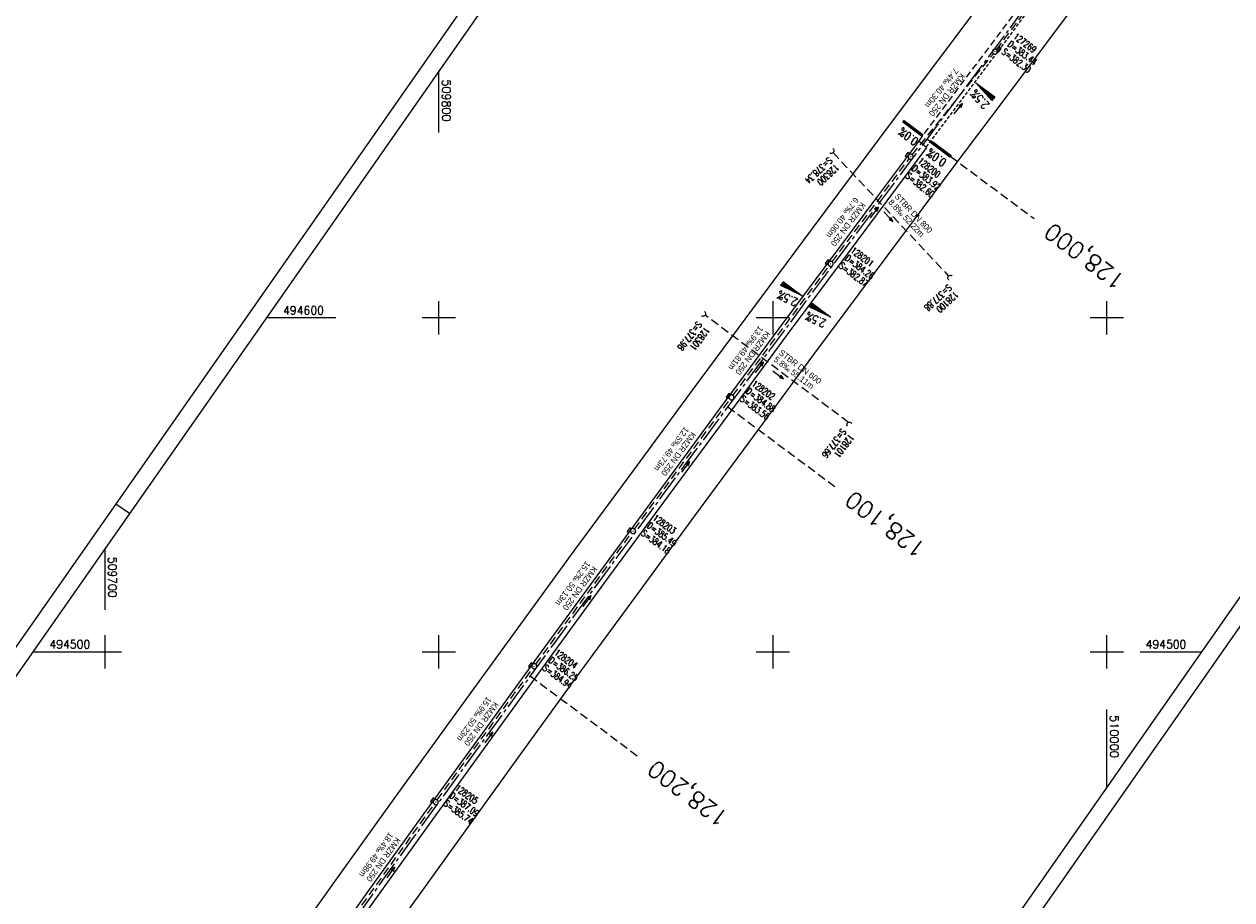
# Model space of a CAD drawing. Extents: x 509491 to 510385, y 494071 to 495171.
# Tile 4 of 9: x 509676 to 510037, y 494426 to 494688. Entities that reach past the tile are written whole.
import ezdxf
from ezdxf.enums import TextEntityAlignment as Align

# ---------------------------------------------------------------- set-up
doc = ezdxf.new("R2010")
doc.units = 0
doc.header["$LTSCALE"] = 10
doc.header["$MEASUREMENT"] = 0
for name, pattern in [('ACHSE', [5.5, 4, -0.5, 0.5, -0.5]), ('LT00', [0]), ('LT11', [0.3, 0.2, -0.1]), ('LT17', [0.15, 0.1, -0.05]), ('STRICHLINIE2', [0.375, 0.25, -0.125])]:
    doc.linetypes.add(name, pattern=pattern)
doc.layers.get('0').update_dxf_attribs({"linetype": 'LT00'})
for name, color, linetype in [('-BESCH', 7, 'STRICHLINIE2'), ('-BKAN001', 140, 'LT00'), ('-BSCH001', 5, 'LT00'), ('-Halt-Pfeil', 4, 'Continuous'), ('A-TEXT-KILOMETER', 30, 'LT17'), ('AX-020', 250, 'ACHSE'), ('MITTELSUE_L', 250, 'LT11'), ('QUER_OST', 11, 'LT00'), ('QUER_WEST', 11, 'LT00'), ('RAHMEN', 250, 'Continuous'), ('SCHLITZRINNE-KATASTER', 182, 'LT17'), ('V_BFBR_BAB', 250, 'LT00'), ('V_KA_PRUF', 182, 'LT00'), ('V_MSUE', 1, 'LT00'), ('V_PARK_MS', 1, 'LT00'), ('V_RASTER', 250, 'LT00'), ('V_SINKK', 182, 'LT00'), ('V_UK_DURCH', 182, 'LT00')]:
    doc.layers.add(name, color=color, linetype=linetype)
doc.styles.add('Haltungsbeschriftung', font='ARIAL.TTF', dxfattribs={"width": 0.75})
doc.styles.add('Kilometrierung', font='romans.shx')
doc.styles.add('ROMANS', font='romans.shx', dxfattribs={"width": 0.8})
doc.styles.add('schachtbeschriftung', font='romans.shx', dxfattribs={"height": 2})
doc.styles.get("Standard").update_dxf_attribs({"font": 'romans.shx', "width": 0.8})

# ---------------------------------------------------------------- blocks, each defined once
blk = doc.blocks.new('SYMB1107')
at = {"color": 0, "linetype": 'ByBlock'}
for points in [[(-0.2, 0), (-0.196157, 0.039018), (-0.184776, 0.076537), (-0.166294, 0.111114), (-0.141421, 0.141421), (-0.111114, 0.166294), (-0.076537, 0.184776), (-0.039018, 0.196157), (0, 0.2)], [(0, 0.2), (0.039018, 0.196157), (0.076537, 0.184776), (0.111114, 0.166294), (0.141421, 0.141421), (0.166294, 0.111114), (0.184776, 0.076537), (0.196157, 0.039018), (0.2, 0)]]:
    blk.add_lwpolyline(points, dxfattribs=at)
blk = doc.blocks.new('SYMB0003')
at = {"color": 0, "linetype": 'ByBlock'}
for p, q in [((-0.015712, 0), (0.010166, 0.012015)), ((0, -0.021257), (-0.015712, 0)), ((0.010166, 0.012015), (0, -0.021257))]:
    blk.add_line(p, q, dxfattribs=at)
for points in [[(-0.031395, 0.499013), (-0.093691, 0.491144), (-0.154509, 0.475528), (-0.21289, 0.452414), (-0.267913, 0.422164), (-0.318712, 0.385257), (-0.364484, 0.342274), (-0.404509, 0.293893), (-0.438154, 0.240877), (-0.464888, 0.184062), (-0.484292, 0.124345), (-0.496058, 0.062667), (-0.5, 0)], [(-0.5, 0), (-0.496058, -0.062667), (-0.484292, -0.124345), (-0.464888, -0.184062), (-0.438154, -0.240877), (-0.404509, -0.293893), (-0.364485, -0.342274), (-0.318712, -0.385257), (-0.267914, -0.422164), (-0.21289, -0.452414), (-0.154509, -0.475529), (-0.093691, -0.491144), (-0.031395, -0.499014), (0.031395, -0.499014)], [(0.5, 0), (0.496057, 0.062667), (0.484292, 0.124345), (0.464888, 0.184062), (0.438153, 0.240877), (0.404509, 0.293893), (0.364484, 0.342274), (0.318712, 0.385257), (0.267913, 0.422164), (0.21289, 0.452414), (0.154509, 0.475528), (0.093691, 0.491144), (0.031395, 0.499013), (-0.031395, 0.499013)], [(0.031395, -0.499014), (0.093691, -0.491144), (0.154509, -0.475529), (0.21289, -0.452414), (0.267914, -0.422164), (0.318712, -0.385257), (0.364485, -0.342274), (0.404509, -0.293893), (0.438154, -0.240877), (0.464889, -0.184062), (0.484292, -0.124345), (0.496058, -0.062667), (0.5, 0)]]:
    blk.add_lwpolyline(points, dxfattribs=at)
blk = doc.blocks.new('SYMB0011')
at = {"color": 0, "linetype": 'ByBlock'}
for p, q in [((0.5, 0), (-0.5, 0)), ((0, 0.5), (0, -0.5))]:
    blk.add_line(p, q, dxfattribs=at)
blk = doc.blocks.new('SYMB0652')
at = {"color": 0, "linetype": 'ByBlock'}
blk.add_lwpolyline([(-0.15, -0.075), (0.15, -0.075), (0.15, 0.075), (-0.15, 0.075), (-0.15, -0.075)], dxfattribs=at)
blk = doc.blocks.new('SYMB0070')
at = {"color": 0, "linetype": 'ByBlock'}
for p, q in [((-0.5, 0), (0.2, 0)), ((0.5, 0), (0.2, 0.1)), ((0.2, 0.1), (0.2, 0)), ((0.468, 0), (0.21, 0.086)), ((0.21, 0.086), (0.21, -0.086)), ((0.21, -0.086), (0.468, 0)), ((0.22, -0.072), (0.437, 0)), ((0.23, -0.058), (0.405, 0)), ((0.24, -0.045), (0.374, 0)), ((0.342, 0), (0.25, 0.031)), ((0.25, 0.031), (0.25, -0.031)), ((0.25, -0.031), (0.342, 0)), ((0.26, -0.017), (0.31, 0)), ((0.27, -0.003), (0.279, 0))]:
    blk.add_line(p, q, dxfattribs=at)
for points in [[(0.2, 0), (0.2, -0.1), (0.5, 0)], [(0.437, 0), (0.22, 0.072), (0.22, -0.072)], [(0.405, 0), (0.23, 0.058), (0.23, -0.058)], [(0.374, 0), (0.24, 0.045), (0.24, -0.045)], [(0.31, 0), (0.26, 0.017), (0.26, -0.017)], [(0.279, 0), (0.27, 0.003), (0.27, -0.003)]]:
    blk.add_lwpolyline(points, dxfattribs=at)
blk = doc.blocks.new('A$C40831457')
at = {"layer": 'QUER_OST'}
for p, q in [((0.09, 0.395), (0.011, 0.397)), ((0.011, 0.367), (0.084, 0.365)), ((0.012, 0.427), (0.097, 0.424)), ((0.104, 0.454), (0.013, 0.457)), ((0.014, 0.487), (0.111, 0.484)), ((0.118, 0.514), (0.015, 0.517)), ((0.016, 0.547), (0.125, 0.544)), ((0.132, 0.574), (0.017, 0.577)), ((0.145, 0.633), (0.018, 0.637)), ((0.018, 0.607), (0.139, 0.603)), ((0.019, 0.667), (0.152, 0.663)), ((0.159, 0.693), (0.02, 0.697)), ((0, 0.007), (0.001, 0.007)), ((0.008, 0.037), (0.001, 0.037)), ((0.002, 0.067), (0.015, 0.067)), ((0.022, 0.096), (0.003, 0.097)), ((0.035, 0.156), (0.004, 0.157)), ((0.004, 0.127), (0.029, 0.126)), ((0.005, 0.187), (0.042, 0.186)), ((0.049, 0.216), (0.006, 0.217)), ((0.007, 0.247), (0.056, 0.246)), ((0.063, 0.275), (0.008, 0.277)), ((0.009, 0.307), (0.07, 0.305)), ((0.077, 0.335), (0.01, 0.337))]:
    blk.add_line(p, q, dxfattribs=at)
blk.add_lwpolyline([(0.16, 0.698), (0, 0.002), (0.02, 0.702), (0.16, 0.698)], dxfattribs=at)
at = {"layer": 'QUER_OST', "style": 'ROMANS', "width": 0.8}
blk.add_text('2.5%', height=0.25, rotation=257.0274, dxfattribs=at).set_placement((0.289, 0.715))

msp = doc.modelspace()

# ---------------------------------------------------------------- linework, layer by layer
at = {"layer": '-BESCH'}
for p, q in [((509966.94, 494680.31), (509995.93, 494718.89)), ((509941.75, 494648.85), (509966.02, 494679.13)), ((509917.76, 494616.77), (509940.83, 494647.67)), ((509918.02, 494649.48), (509952.64, 494612.54)), ((509888.05, 494576.78), (509916.87, 494615.56)), ((509922.65, 494568.7), (509879.69, 494600.78)), ((509858.56, 494536.74), (509887.16, 494575.58)), ((509829, 494496.25), (509857.67, 494535.53)), ((509799.49, 494455.6), (509828.11, 494495.04)), ((509770.41, 494414.95), (509798.62, 494454.38))]:
    msp.add_line(p, q, dxfattribs=at)
at = {"layer": 'A-TEXT-KILOMETER', "ltscale": 2.5}
for p, q in [((509946.13, 494653.63), (509947.57, 494652.56)), ((509953.18, 494648.38), (509978.21, 494629.75)), ((509886.47, 494573.38), (509918.56, 494549.49)), ((509827.33, 494492.74), (509859.42, 494468.85))]:
    msp.add_line(p, q, dxfattribs=at)
at = {"layer": 'AX-020', "ltscale": 0.2, "flags": 128}
msp.add_lwpolyline([(510253.44, 495062.59), (510251.34, 495059.76), (510242.1, 495047.33), (510232.85, 495034.9), (510223.59, 495022.48), (510214.32, 495010.07), (510205.04, 494997.66), (510195.75, 494985.26), (510186.46, 494972.87), (510177.16, 494960.48), (510167.85, 494948.09), (510158.54, 494935.71), (510149.22, 494923.33), (510139.9, 494910.96), (510130.58, 494898.59), (510121.25, 494886.22), (510111.92, 494873.85), (510093.26, 494849.12), (510080.64, 494832.41), (510059.08, 494803.86), (510048.31, 494789.58), (510037.53, 494775.3), (510026.76, 494761.01), (510016, 494746.73), (510005.24, 494732.44), (509994.49, 494718.14), (509983.74, 494703.84), (509973, 494689.53), (509962.27, 494675.22), (509951.56, 494660.9), (509940.85, 494646.57), (509930.15, 494632.23), (509919.47, 494617.88), (509908.8, 494603.52), (509898.14, 494589.15), (509887.5, 494574.77), (509876.88, 494560.38), (509866.27, 494545.97), (509855.69, 494531.56), (509845.12, 494517.12), (509834.57, 494502.68), (509824.04, 494488.21), (509813.53, 494473.73), (509803.05, 494459.24), (509792.59, 494444.73), (509782.16, 494430.2), (509771.75, 494415.65), (509761.37, 494401.08), (509751.01, 494386.49), (509740.69, 494371.89), (509730.39, 494357.26), (509720.13, 494342.61), (509709.89, 494327.94), (509703.36, 494318.53)], dxfattribs=at)
at = {"layer": 'MITTELSUE_L', "flags": 128}
msp.add_lwpolyline([(509943.66, 494652.83), (509958.7, 494672.95), (509976.67, 494696.89), (509994.73, 494720.91), (510009.76, 494740.9), (510024.71, 494760.77)], dxfattribs=at)
at = {"layer": 'QUER_OST'}
for p, q in [((509947.82, 494652.81), (509947.4, 494652.25)), ((509947.64, 494652.07), (509948.06, 494652.63)), ((509948.3, 494652.45), (509947.88, 494651.89)), ((509948.12, 494651.71), (509948.54, 494652.27)), ((509948.78, 494652.09), (509948.36, 494651.53)), ((509948.6, 494651.35), (509949.02, 494651.91)), ((509949.26, 494651.73), (509948.84, 494651.17)), ((509949.08, 494650.99), (509949.5, 494651.55)), ((509949.74, 494651.37), (509949.32, 494650.81)), ((509949.56, 494650.63), (509949.98, 494651.19)), ((509950.22, 494651.01), (509949.8, 494650.45)), ((509950.04, 494650.27), (509950.46, 494650.83)), ((509950.7, 494650.65), (509950.28, 494650.09)), ((509950.52, 494649.91), (509950.94, 494650.47)), ((509951.18, 494650.29), (509950.76, 494649.73)), ((509951, 494649.55), (509951.42, 494650.12)), ((509951.66, 494649.94), (509951.24, 494649.37)), ((509951.48, 494649.2), (509951.9, 494649.76)), ((509952.14, 494649.58), (509951.72, 494649.02)), ((509951.96, 494648.84), (509952.38, 494649.4)), ((509952.62, 494649.22), (509952.2, 494648.66)), ((509952.44, 494648.48), (509952.86, 494649.04)), ((509953.1, 494648.86), (509952.68, 494648.3)), ((509952.92, 494648.12), (509953.34, 494648.68)), ((509911.76, 494604.41), (509910.93, 494603.3)), ((509911.2, 494603.17), (509912, 494604.23)), ((509912.24, 494604.05), (509911.48, 494603.04)), ((509911.76, 494602.91), (509912.48, 494603.88)), ((509912.72, 494603.7), (509912.03, 494602.77)), ((509912.31, 494602.64), (509912.96, 494603.52)), ((509913.2, 494603.34), (509912.58, 494602.51)), ((509912.86, 494602.38), (509913.44, 494603.16)), ((509913.68, 494602.98), (509913.14, 494602.25)), ((509913.41, 494602.12), (509913.92, 494602.8)), ((509914.16, 494602.62), (509913.69, 494601.99)), ((509913.96, 494601.85), (509914.4, 494602.44)), ((509914.64, 494602.26), (509914.24, 494601.72)), ((509914.52, 494601.59), (509914.88, 494602.08)), ((509915.12, 494601.9), (509914.79, 494601.46)), ((509915.07, 494601.33), (509915.36, 494601.72)), ((509915.6, 494601.54), (509915.35, 494601.2)), ((509915.62, 494601.06), (509915.84, 494601.36)), ((509916.08, 494601.18), (509915.9, 494600.93)), ((509916.17, 494600.8), (509916.32, 494601)), ((509916.56, 494600.82), (509916.45, 494600.67)), ((509916.73, 494600.54), (509916.81, 494600.64)), ((509917.05, 494600.46), (509917, 494600.41)), ((509917.28, 494600.28), (509917.29, 494600.28))]:
    msp.add_line(p, q, dxfattribs=at)
for points in [[(509947.36, 494652.28), (509947.78, 494652.84), (509953.38, 494648.65), (509952.96, 494648.09), (509947.36, 494652.28)], [(509910.88, 494603.32), (509911.72, 494604.44), (509917.33, 494600.25), (509910.88, 494603.32)]]:
    msp.add_lwpolyline(points, dxfattribs=at)
at = {"layer": 'QUER_WEST'}
for p, q in [((509939.35, 494659.13), (509938.93, 494658.57)), ((509939.17, 494658.39), (509939.59, 494658.96)), ((509939.83, 494658.78), (509939.41, 494658.21)), ((509939.65, 494658.04), (509940.07, 494658.6)), ((509940.31, 494658.42), (509939.89, 494657.86)), ((509940.13, 494657.68), (509940.55, 494658.24)), ((509940.79, 494658.06), (509940.37, 494657.5)), ((509940.61, 494657.32), (509941.03, 494657.88)), ((509941.27, 494657.7), (509940.85, 494657.14)), ((509941.09, 494656.96), (509941.51, 494657.52)), ((509941.75, 494657.34), (509941.33, 494656.78)), ((509941.57, 494656.6), (509941.99, 494657.16)), ((509942.23, 494656.98), (509941.81, 494656.42)), ((509942.05, 494656.24), (509942.47, 494656.8)), ((509942.71, 494656.62), (509942.29, 494656.06)), ((509942.54, 494655.88), (509942.95, 494656.44)), ((509943.19, 494656.26), (509942.78, 494655.7)), ((509943.02, 494655.52), (509943.43, 494656.08)), ((509943.68, 494655.9), (509943.26, 494655.34)), ((509943.5, 494655.16), (509943.92, 494655.72)), ((509944.16, 494655.54), (509943.74, 494654.98)), ((509943.98, 494654.8), (509944.4, 494655.36)), ((509944.64, 494655.18), (509944.22, 494654.62)), ((509944.46, 494654.44), (509944.88, 494655)), ((509903.22, 494610.8), (509902.38, 494609.68)), ((509902.66, 494609.55), (509903.46, 494610.62)), ((509903.7, 494610.44), (509902.94, 494609.42)), ((509903.21, 494609.29), (509903.94, 494610.26)), ((509904.18, 494610.08), (509903.49, 494609.16)), ((509903.76, 494609.03), (509904.42, 494609.9)), ((509904.66, 494609.72), (509904.04, 494608.9)), ((509904.32, 494608.76), (509904.9, 494609.54)), ((509905.14, 494609.36), (509904.59, 494608.63)), ((509904.87, 494608.5), (509905.38, 494609.18)), ((509905.62, 494609), (509905.15, 494608.37)), ((509905.42, 494608.24), (509905.86, 494608.82)), ((509906.1, 494608.64), (509905.7, 494608.11)), ((509905.97, 494607.97), (509906.34, 494608.46)), ((509906.58, 494608.28), (509906.25, 494607.84)), ((509906.53, 494607.71), (509906.82, 494608.1)), ((509907.06, 494607.92), (509906.8, 494607.58)), ((509907.08, 494607.45), (509907.3, 494607.74)), ((509907.54, 494607.57), (509907.36, 494607.32)), ((509907.63, 494607.19), (509907.78, 494607.39)), ((509908.02, 494607.21), (509907.91, 494607.05)), ((509908.18, 494606.92), (509908.26, 494607.03)), ((509908.5, 494606.85), (509908.46, 494606.79)), ((509908.74, 494606.66), (509908.74, 494606.67))]:
    msp.add_line(p, q, dxfattribs=at)
for points in [[(509938.89, 494658.6), (509939.31, 494659.16), (509944.92, 494654.97), (509944.5, 494654.41), (509938.89, 494658.6)], [(509902.34, 494609.71), (509903.18, 494610.83), (509908.78, 494606.64), (509902.34, 494609.71)]]:
    msp.add_lwpolyline(points, dxfattribs=at)
at = {"layer": 'RAHMEN'}
msp.add_line((509703.22, 494544.35), (509707.32, 494541.48), dxfattribs=at)
for points in [[(510141.55, 495171.32), (509491.22, 494241.11), (509734.64, 494070.93), (510384.96, 495001.15), (510141.55, 495171.32)], [(510131.32, 495147.97), (509601.32, 494389.86), (509836.54, 494225.42), (510366.54, 494983.53), (510131.32, 495147.97)]]:
    msp.add_lwpolyline(points, dxfattribs=at)
at = {"layer": 'SCHLITZRINNE-KATASTER', "flags": 128}
msp.add_lwpolyline([(510026.68, 494758.73), (510011.9, 494739.11), (509996.72, 494718.96), (509978.92, 494695.28), (509960.89, 494671.28), (509945.87, 494651.15)], dxfattribs=at)
at = {"layer": 'V_BFBR_BAB'}
for points in [[(509759.65, 494378.86), (509774.07, 494399.16), (509788.49, 494419.28), (509806.14, 494443.87), (509823.66, 494468.12), (509841.25, 494492.35), (509858.94, 494516.59), (509876.66, 494540.72), (509894.43, 494564.78), (509912.29, 494588.99), (509930.16, 494612.98), (509942.13, 494629.02), (509954.02, 494645.02), (509969.02, 494665.05), (509987.01, 494689.04), (510005.1, 494713.03), (510020.38, 494732.59), (510036.17, 494751.98), (510051.22, 494771.87), (510069.31, 494795.85), (510087.43, 494819.84)], [(509968.71, 494702.89), (509950.77, 494678.98), (509935.73, 494658.88), (509923.77, 494642.86), (509911.79, 494626.79), (509893.9, 494602.7), (509876.14, 494578.73), (509858.23, 494554.39), (509840.45, 494530.19), (509822.81, 494506.04), (509805.08, 494481.57), (509787.48, 494457.34), (509770.01, 494433), (509755.5, 494412.55), (509749.6, 494404.28)], [(509946.04, 494650.99), (509934.15, 494635.05), (509922.25, 494619.08), (509904.33, 494595.01), (509886.48, 494570.86), (509868.67, 494546.68), (509850.88, 494522.51), (509833.24, 494498.3), (509815.61, 494474.02), (509798.09, 494449.77), (509780.5, 494425.26), (509765.99, 494404.98), (509751.49, 494384.56)], [(509757.79, 494398.58), (509763.57, 494406.75), (509778.05, 494427.11), (509795.6, 494451.56), (509813.22, 494475.8), (509830.71, 494499.94), (509848.46, 494524.26), (509866.24, 494548.43), (509884.04, 494572.62), (509901.91, 494596.77), (509919.77, 494620.79), (509931.73, 494636.83), (509943.66, 494652.83)]]:
    msp.add_lwpolyline(points, dxfattribs=at)
at = {"layer": 'V_PARK_MS'}
msp.add_lwpolyline([(509946.04, 494650.99), (509945.75, 494651.25), (509945.42, 494651.53), (509945.08, 494651.81), (509944.82, 494652.02), (509944.56, 494652.22), (509944.12, 494652.53), (509943.66, 494652.83)], dxfattribs=at)
at = {"layer": 'V_RASTER'}
for p, q in [((509800, 494655.55), (509800, 494674.05)), ((509800, 494595), (509800, 494605)), ((509900, 494605), (509900, 494595)), ((510000, 494595), (510000, 494605)), ((509769.18, 494600), (509748.23, 494600)), ((509805, 494600), (509795, 494600)), ((509905, 494600), (509895, 494600)), ((510005, 494600), (509995, 494600)), ((509700, 494531.01), (509700, 494512.51)), ((509700, 494505), (509700, 494495)), ((509800, 494495), (509800, 494505)), ((509900, 494505), (509900, 494495)), ((510000, 494495), (510000, 494505)), ((509678.32, 494500), (509705, 494500)), ((509795, 494500), (509805, 494500)), ((509895, 494500), (509905, 494500)), ((509995, 494500), (510005, 494500)), ((510010, 494500), (510028.5, 494500)), ((510000, 494459.23), (510000, 494482.74))]:
    msp.add_line(p, q, dxfattribs=at)

# ---------------------------------------------------------------- block references
at = {"layer": '-Halt-Pfeil', "yscale": 4.000000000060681, "zscale": 4}
for p, xscale, rotation in [((509955.56, 494662.68), 4.000000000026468, 51.28723242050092), ((509930.47, 494631.54), 3.999999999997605, 53.25842241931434), ((509934.6, 494630.33), 3.999999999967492, 313.1472524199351), ((509896.04, 494585.18), 4.000000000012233, 53.38788241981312), ((509901.58, 494582.97), 3.999999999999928, 322.6902599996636), ((509873.94, 494555.37), 3.99999999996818, 53.62927241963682), ((509844.4, 494515.19), 4.000000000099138, 53.8671624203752), ((509815.01, 494474.32), 3.9999999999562, 54.03149241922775), ((509785.68, 494433.9), 4.000000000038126, 54.42673242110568)]:
    msp.add_blockref('SYMB0070', p, dxfattribs=dict(at, xscale=xscale, rotation=rotation))
at = {"xscale": 10.000000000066, "yscale": 10.0000000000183, "zscale": 10, "rotation": 235.0422224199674}
msp.add_blockref('A$C40831457', (509960.8, 494670.41), dxfattribs=at)
at = {"layer": 'V_KA_PRUF', "xscale": 1.500000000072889, "yscale": 1.499999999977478, "zscale": 1.5, "rotation": 235.0422224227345}
for p in [(509966.49, 494679.72), (509941.28, 494648.27), (509917.32, 494616.17), (509887.61, 494576.18), (509858.11, 494536.14), (509828.55, 494495.65), (509799.05, 494454.99)]:
    msp.add_blockref('SYMB0003', p, dxfattribs=at)
at = {"layer": 'V_MSUE', "xscale": 0.09999999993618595, "yscale": 0.09999999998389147, "zscale": 0.1, "rotation": 235.0422224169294}
for p in [(509944.56, 494652.22), (509945.08, 494651.81)]:
    msp.add_blockref('SYMB0011', p, dxfattribs=at)
at = {"layer": 'V_SINKK', "yscale": 4.499999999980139, "zscale": 4.5}
for p, xscale, rotation in [((509967.69, 494680.37), 4.500000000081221, 53.1796791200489), ((509940.32, 494648.81), 4.500000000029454, 233.4740919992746), ((509916.37, 494616.65), 4.499999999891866, 53.64342413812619), ((509886.66, 494576.62), 4.500000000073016, 53.79614250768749), ((509857.01, 494536.39), 4.499999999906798, 54.15601011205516), ((509827.47, 494495.91), 4.49999999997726, 54.58663511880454), ((509798.12, 494455.5), 4.500000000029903, 54.23667691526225)]:
    msp.add_blockref('SYMB0652', p, dxfattribs=dict(at, xscale=xscale, rotation=rotation))
at = {"layer": 'V_UK_DURCH', "yscale": 4.000000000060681, "zscale": 4}
for p, xscale, rotation in [((509917.48, 494650.06), 3.999999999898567, 235.0422224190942), ((509953.19, 494611.96), 4.000000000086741, 47.48865148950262), ((509879.06, 494601.25), 3.999999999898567, 235.0422224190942), ((509922.98, 494567.97), 3.999999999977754, 29.71169573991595)]:
    msp.add_blockref('SYMB1107', p, dxfattribs=dict(at, xscale=xscale, rotation=rotation))

# ---------------------------------------------------------------- texts
at = {"layer": '-BKAN001', "style": 'Haltungsbeschriftung', "width": 0.95}
for s, rotation, p in [('7.4‰ 40.30m', 231.2872, (509954.3, 494675)), ('KMZR DN 250', 231.2872, (509956.3, 494673.4)), ('STBR DN 800', 313.1473, (509936.31, 494636.24)), ('6.7‰ 40.06m', 233.2584, (509924.42, 494636.29)), ('KMZR DN 250', 233.2584, (509926.47, 494634.76)), ('8.8‰ 52.22m', 313.1473, (509934.44, 494634.48)), ('13.9‰ 49.81m', 233.3879, (509895.86, 494597.77)), ('KMZR DN 250', 233.3879, (509897.92, 494596.24)), ('STBR DN 600', 322.6903, (509901.62, 494589.21)), ('5.8‰ 55.11m', 322.6903, (509900.07, 494587.18)), ('12.5‰ 49.73m', 233.6293, (509873.59, 494567.54)), ('KMZR DN 250', 233.6293, (509875.65, 494566.02)), ('15.2‰ 50.13m', 233.8672, (509844.02, 494527.28)), ('KMZR DN 250', 233.8672, (509846.09, 494525.77)), ('15.9‰ 50.23m', 234.0315, (509814.46, 494486.71)), ('KMZR DN 250', 234.0315, (509816.53, 494485.2)), ('18.4‰ 49.98m', 234.4267, (509785.09, 494446.06)), ('KMZR DN 250', 234.4267, (509787.17, 494444.57))]:
    msp.add_text(s, height=1.8, rotation=rotation, dxfattribs=at).set_placement(p)
at = {"layer": '-BSCH001', "style": 'schachtbeschriftung', "width": 0.75}
for s, rotation, p in [('127269', 323.066, (509971.8, 494683.87)), ('S=382.30', 323.066, (509968.34, 494679.26)), ('D=383.44', 323.066, (509970.07, 494681.57)), ('S=378.34', 223.1473, (509916.71, 494648.32)), ('128200', 321.2872, (509943.16, 494646.63)), ('128300', 223.1473, (509918.68, 494646.22)), ('S=382.60', 321.2872, (509939.56, 494642.14)), ('D=383.92', 321.2872, (509941.36, 494644.39)), ('D=384.26', 323.2584, (509921.34, 494617.47)), ('128201', 323.2584, (509923.06, 494619.78)), ('S=382.87', 323.2584, (509919.62, 494615.16)), ('S=377.88', 223.1473, (509952.43, 494610.22)), ('128100', 223.1473, (509954.39, 494608.12)), ('S=377.98', 232.8516, (509877.35, 494599.17)), ('128301', 232.8516, (509879.65, 494597.43)), ('D=384.88', 323.3879, (509891.75, 494577.59)), ('128202', 323.3879, (509893.47, 494579.9)), ('S=383.56', 323.3879, (509890.04, 494575.28)), ('S=377.66', 232.8516, (509920.57, 494567.04)), ('128101', 232.8516, (509922.87, 494565.3)), ('D=385.49', 323.6293, (509862.11, 494537.36)), ('128203', 323.6293, (509863.82, 494539.68)), ('S=384.18', 323.6293, (509860.4, 494535.04)), ('128204', 323.8672, (509834.33, 494499.33)), ('S=384.94', 323.8672, (509830.93, 494494.68)), ('D=386.25', 323.8672, (509832.63, 494497)), ('128205', 324.0315, (509804.62, 494458.76)), ('S=385.74', 324.0315, (509801.24, 494454.1)), ('D=387.09', 324.0315, (509802.93, 494456.43))]:
    msp.add_text(s, height=2, rotation=rotation, dxfattribs=at).set_placement(p)
at = {"layer": 'A-TEXT-KILOMETER', "style": 'Kilometrierung'}
for s, p in [('128,000', (509982.22, 494626.76)), ('128,100', (509922.57, 494546.5)), ('128,200', (509863.43, 494465.86))]:
    msp.add_text(s, height=5, rotation=143.0422, dxfattribs=at).set_placement(p, align=Align.MIDDLE_RIGHT)
at = {"layer": 'QUER_OST', "style": 'ROMANS', "width": 0.8}
for s, rotation, p in [('0.0%', 143.231, (509952.24, 494647.1)), ('2.5%', 154.5404, (509916.21, 494599.19))]:
    msp.add_text(s, height=2.5, rotation=rotation, dxfattribs=at).set_placement(p)
at = {"layer": 'QUER_WEST', "style": 'ROMANS', "width": 0.8}
for s, rotation, p in [('0.0%', 143.231, (509943.85, 494653.4)), ('2.5%', 154.5404, (509907.74, 494605.57))]:
    msp.add_text(s, height=2.5, rotation=rotation, dxfattribs=at).set_placement(p)
at = {"layer": 'V_RASTER'}
for s, rotation, width, p in [(' 509800', 270.001, 0.976, (509801, 494673.05)), (' 494600', 0.001, 0.955, (509751.68, 494601)), (' 509700', 270.001, 0.944, (509701, 494530.01)), (' 494500', 0.001, 0.948, (509681.77, 494501)), (' 494500', 0.001, 0.948, (510010, 494501)), (' 510000', 270.001, 0.998, (510001, 494482.74))]:
    msp.add_text(s, height=2.5, rotation=rotation, dxfattribs=dict(at, width=width)).set_placement(p)

doc.saveas('drawing.dxf')
